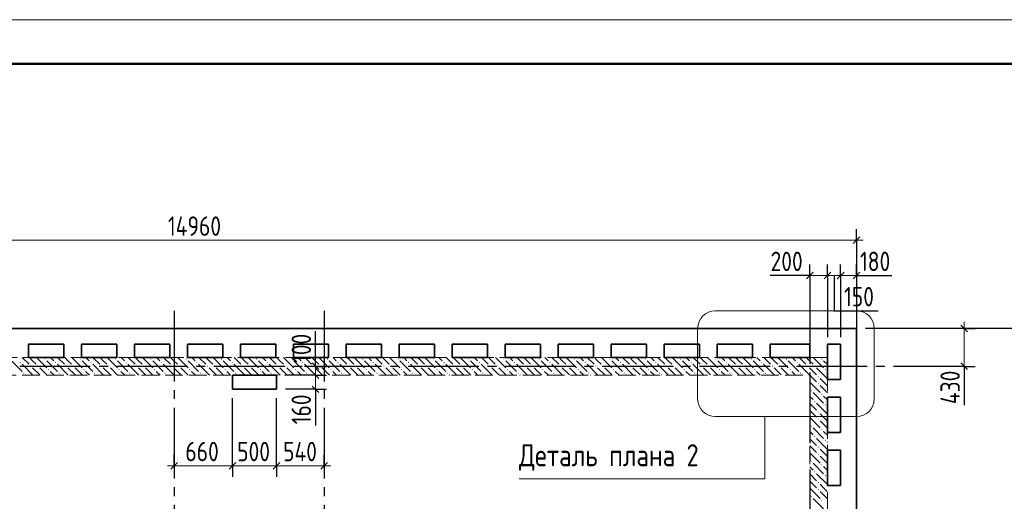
# Model space of a CAD drawing. Header units: millimetres. Extents: x 0 to 31317, y 0 to 42000.
# Tile 15 of 16: x 12874 to 24028, y 36540 to 42000. Entities that reach past the tile are written whole.
import ezdxf

# ---------------------------------------------------------------- set-up
doc = ezdxf.new("R2010")
doc.units = ezdxf.units.MM
doc.linetypes.add('______2', pattern=[270, 200, -70])
doc.linetypes.add('______5', pattern=[1100, 800, -100, 100, -100])
for name, color, linetype, lineweight in [('Standard', 7, 'Continuous', 25), ('Оси', 40, '______5', 18), ('Примечания', 7, 'Continuous', 25), ('Размерная выноска', 7, 'Continuous', 13)]:
    doc.layers.add(name, color=color, linetype=linetype, lineweight=lineweight)
doc.layers.add('ЖБ Перекрытие верхний уровень', color=7, linetype='Continuous', lineweight=25, true_color=0xe0e0ff)
doc.layers.add('ЖБ Стена верхний уровень', color=7, linetype='Continuous', lineweight=25, true_color=0x006e00)
doc.styles.add('GOST 2.304-81', font='txt')

msp = doc.modelspace()

# ---------------------------------------------------------------- hatches: boundary and pattern name
at = {"layer": 'ЖБ Стена верхний уровень', "linetype": 'Continuous', "lineweight": 18, "transparency": 33554687}
for points in [[(13154, 38153), (13161, 38160), (13167, 38153), (13161, 38147)], [(13554, 38153), (13561, 38160), (13567, 38153), (13561, 38147)], [(13954, 38153), (13961, 38160), (13967, 38153), (13961, 38147)], [(14354, 38153), (14361, 38160), (14367, 38153), (14361, 38147)], [(14754, 38153), (14761, 38160), (14767, 38153), (14761, 38147)], [(15154, 38153), (15161, 38160), (15167, 38153), (15161, 38147)], [(15554, 38153), (15561, 38160), (15567, 38153), (15561, 38147)], [(15954, 38153), (15961, 38160), (15967, 38153), (15961, 38147)], [(16354, 38153), (16361, 38160), (16367, 38153), (16361, 38147)], [(16754, 38153), (16761, 38160), (16767, 38153), (16761, 38147)], [(17154, 38153), (17161, 38160), (17167, 38153), (17161, 38147)], [(17554, 38153), (17561, 38160), (17567, 38153), (17561, 38147)], [(17954, 38153), (17961, 38160), (17967, 38153), (17961, 38147)], [(18354, 38153), (18361, 38160), (18367, 38153), (18361, 38147)], [(18754, 38153), (18761, 38160), (18767, 38153), (18761, 38147)], [(19154, 38153), (19161, 38160), (19167, 38153), (19161, 38147)], [(19554, 38153), (19561, 38160), (19567, 38153), (19561, 38147)], [(19954, 38153), (19961, 38160), (19967, 38153), (19961, 38147)], [(20354, 38153), (20361, 38160), (20367, 38153), (20361, 38147)], [(20754, 38153), (20761, 38160), (20767, 38153), (20761, 38147)], [(21154, 38153), (21161, 38160), (21167, 38153), (21161, 38147)], [(21554, 38153), (21561, 38160), (21567, 38153), (21561, 38147)], [(21954, 38153), (21961, 38160), (21967, 38153), (21961, 38147)], [(12874, 38113), (12881, 38120), (12887, 38113), (12881, 38107)], [(12994, 38073), (13001, 38080), (13007, 38073), (13001, 38067)], [(13074, 38073), (13081, 38080), (13087, 38073), (13081, 38067)], [(13194, 38033), (13201, 38040), (13207, 38033), (13201, 38027)], [(13274, 38113), (13281, 38120), (13287, 38113), (13281, 38107)], [(13394, 38073), (13401, 38080), (13407, 38073), (13401, 38067)], [(13474, 38073), (13481, 38080), (13487, 38073), (13481, 38067)], [(13594, 38033), (13601, 38040), (13607, 38033), (13601, 38027)], [(13674, 38113), (13681, 38120), (13687, 38113), (13681, 38107)], [(13794, 38073), (13801, 38080), (13807, 38073), (13801, 38067)], [(13874, 38073), (13881, 38080), (13887, 38073), (13881, 38067)], [(13994, 38033), (14001, 38040), (14007, 38033), (14001, 38027)], [(14074, 38113), (14081, 38120), (14087, 38113), (14081, 38107)], [(14194, 38073), (14201, 38080), (14207, 38073), (14201, 38067)], [(14274, 38073), (14281, 38080), (14287, 38073), (14281, 38067)], [(14394, 38033), (14401, 38040), (14407, 38033), (14401, 38027)], [(14474, 38113), (14481, 38120), (14487, 38113), (14481, 38107)], [(14594, 38073), (14601, 38080), (14607, 38073), (14601, 38067)], [(14674, 38073), (14681, 38080), (14687, 38073), (14681, 38067)], [(14794, 38033), (14801, 38040), (14807, 38033), (14801, 38027)], [(14874, 38113), (14881, 38120), (14887, 38113), (14881, 38107)], [(14994, 38073), (15001, 38080), (15007, 38073), (15001, 38067)], [(15074, 38073), (15081, 38080), (15087, 38073), (15081, 38067)], [(15194, 38033), (15201, 38040), (15207, 38033), (15201, 38027)], [(15274, 38113), (15281, 38120), (15287, 38113), (15281, 38107)], [(15394, 38073), (15401, 38080), (15407, 38073), (15401, 38067)], [(15474, 38073), (15481, 38080), (15487, 38073), (15481, 38067)], [(15594, 38033), (15601, 38040), (15607, 38033), (15601, 38027)], [(15674, 38113), (15681, 38120), (15687, 38113), (15681, 38107)], [(15794, 38073), (15801, 38080), (15807, 38073), (15801, 38067)], [(15874, 38073), (15881, 38080), (15887, 38073), (15881, 38067)], [(15994, 38033), (16001, 38040), (16007, 38033), (16001, 38027)], [(16074, 38113), (16081, 38120), (16087, 38113), (16081, 38107)], [(16194, 38073), (16201, 38080), (16207, 38073), (16201, 38067)], [(16274, 38073), (16281, 38080), (16287, 38073), (16281, 38067)], [(16394, 38033), (16401, 38040), (16407, 38033), (16401, 38027)], [(16474, 38113), (16481, 38120), (16487, 38113), (16481, 38107)], [(16594, 38073), (16601, 38080), (16607, 38073), (16601, 38067)], [(16674, 38073), (16681, 38080), (16687, 38073), (16681, 38067)], [(16794, 38033), (16801, 38040), (16807, 38033), (16801, 38027)], [(16874, 38113), (16881, 38120), (16887, 38113), (16881, 38107)], [(16994, 38073), (17001, 38080), (17007, 38073), (17001, 38067)], [(17074, 38073), (17081, 38080), (17087, 38073), (17081, 38067)], [(17194, 38033), (17201, 38040), (17207, 38033), (17201, 38027)], [(17274, 38113), (17281, 38120), (17287, 38113), (17281, 38107)], [(17394, 38073), (17401, 38080), (17407, 38073), (17401, 38067)], [(17474, 38073), (17481, 38080), (17487, 38073), (17481, 38067)], [(17594, 38033), (17601, 38040), (17607, 38033), (17601, 38027)], [(17674, 38113), (17681, 38120), (17687, 38113), (17681, 38107)], [(17794, 38073), (17801, 38080), (17807, 38073), (17801, 38067)], [(17874, 38073), (17881, 38080), (17887, 38073), (17881, 38067)], [(17994, 38033), (18001, 38040), (18007, 38033), (18001, 38027)], [(18074, 38113), (18081, 38120), (18087, 38113), (18081, 38107)], [(18194, 38073), (18201, 38080), (18207, 38073), (18201, 38067)], [(18274, 38073), (18281, 38080), (18287, 38073), (18281, 38067)], [(18394, 38033), (18401, 38040), (18407, 38033), (18401, 38027)], [(18474, 38113), (18481, 38120), (18487, 38113), (18481, 38107)], [(18594, 38073), (18601, 38080), (18607, 38073), (18601, 38067)], [(18674, 38073), (18681, 38080), (18687, 38073), (18681, 38067)], [(18794, 38033), (18801, 38040), (18807, 38033), (18801, 38027)], [(18874, 38113), (18881, 38120), (18887, 38113), (18881, 38107)], [(18994, 38073), (19001, 38080), (19007, 38073), (19001, 38067)], [(19074, 38073), (19081, 38080), (19087, 38073), (19081, 38067)], [(19194, 38033), (19201, 38040), (19207, 38033), (19201, 38027)], [(19274, 38113), (19281, 38120), (19287, 38113), (19281, 38107)], [(19394, 38073), (19401, 38080), (19407, 38073), (19401, 38067)], [(19474, 38073), (19481, 38080), (19487, 38073), (19481, 38067)], [(19594, 38033), (19601, 38040), (19607, 38033), (19601, 38027)], [(19674, 38113), (19681, 38120), (19687, 38113), (19681, 38107)], [(19794, 38073), (19801, 38080), (19807, 38073), (19801, 38067)], [(19874, 38073), (19881, 38080), (19887, 38073), (19881, 38067)], [(19994, 38033), (20001, 38040), (20007, 38033), (20001, 38027)], [(20074, 38113), (20081, 38120), (20087, 38113), (20081, 38107)], [(20194, 38073), (20201, 38080), (20207, 38073), (20201, 38067)], [(20274, 38073), (20281, 38080), (20287, 38073), (20281, 38067)], [(20394, 38033), (20401, 38040), (20407, 38033), (20401, 38027)], [(20474, 38113), (20481, 38120), (20487, 38113), (20481, 38107)], [(20594, 38073), (20601, 38080), (20607, 38073), (20601, 38067)], [(20674, 38073), (20681, 38080), (20687, 38073), (20681, 38067)], [(20794, 38033), (20801, 38040), (20807, 38033), (20801, 38027)], [(20874, 38113), (20881, 38120), (20887, 38113), (20881, 38107)], [(20994, 38073), (21001, 38080), (21007, 38073), (21001, 38067)], [(21074, 38073), (21081, 38080), (21087, 38073), (21081, 38067)], [(21194, 38033), (21201, 38040), (21207, 38033), (21201, 38027)], [(21274, 38113), (21281, 38120), (21287, 38113), (21281, 38107)], [(21394, 38073), (21401, 38080), (21407, 38073), (21401, 38067)], [(21474, 38073), (21481, 38080), (21487, 38073), (21481, 38067)], [(21594, 38033), (21601, 38040), (21607, 38033), (21601, 38027)], [(21674, 38113), (21681, 38120), (21687, 38113), (21681, 38107)], [(21794, 38073), (21801, 38080), (21807, 38073), (21801, 38067)], [(21874, 38073), (21881, 38080), (21887, 38073), (21881, 38067)], [(21994, 38033), (22001, 38040), (22007, 38033), (22001, 38027)], [(12914, 37993), (12921, 38000), (12927, 37993), (12921, 37987)], [(13314, 37993), (13321, 38000), (13327, 37993), (13321, 37987)], [(13714, 37993), (13721, 38000), (13727, 37993), (13721, 37987)], [(14114, 37993), (14121, 38000), (14127, 37993), (14121, 37987)], [(14514, 37993), (14521, 38000), (14527, 37993), (14521, 37987)], [(14914, 37993), (14921, 38000), (14927, 37993), (14921, 37987)], [(15314, 37993), (15321, 38000), (15327, 37993), (15321, 37987)], [(15714, 37993), (15721, 38000), (15727, 37993), (15721, 37987)], [(16114, 37993), (16121, 38000), (16127, 37993), (16121, 37987)], [(16514, 37993), (16521, 38000), (16527, 37993), (16521, 37987)], [(16914, 37993), (16921, 38000), (16927, 37993), (16921, 37987)], [(17314, 37993), (17321, 38000), (17327, 37993), (17321, 37987)], [(17714, 37993), (17721, 38000), (17727, 37993), (17721, 37987)], [(18114, 37993), (18121, 38000), (18127, 37993), (18121, 37987)], [(18514, 37993), (18521, 38000), (18527, 37993), (18521, 37987)], [(18914, 37993), (18921, 38000), (18927, 37993), (18921, 37987)], [(19314, 37993), (19321, 38000), (19327, 37993), (19321, 37987)], [(19714, 37993), (19721, 38000), (19727, 37993), (19721, 37987)], [(20114, 37993), (20121, 38000), (20127, 37993), (20121, 37987)], [(20514, 37993), (20521, 38000), (20527, 37993), (20521, 37987)], [(20914, 37993), (20921, 38000), (20927, 37993), (20921, 37987)], [(21314, 37993), (21321, 38000), (21327, 37993), (21321, 37987)], [(21714, 37993), (21721, 38000), (21727, 37993), (21721, 37987)], [(21914, 37953), (21921, 37960), (21927, 37953), (21921, 37947)], [(21914, 37873), (21921, 37880), (21927, 37873), (21921, 37867)], [(21834, 37793), (21841, 37800), (21847, 37793), (21841, 37787)], [(21954, 37753), (21961, 37760), (21967, 37753), (21961, 37747)], [(21874, 37673), (21881, 37680), (21887, 37673), (21881, 37667)], [(21994, 37633), (22001, 37640), (22007, 37633), (22001, 37627)], [(21914, 37553), (21921, 37560), (21927, 37553), (21921, 37547)], [(21914, 37473), (21921, 37480), (21927, 37473), (21921, 37467)], [(21834, 37393), (21841, 37400), (21847, 37393), (21841, 37387)], [(21874, 37273), (21881, 37280), (21887, 37273), (21881, 37267)], [(21954, 37353), (21961, 37360), (21967, 37353), (21961, 37347)], [(21914, 37153), (21921, 37160), (21927, 37153), (21921, 37147)], [(21994, 37233), (22001, 37240), (22007, 37233), (22001, 37227)], [(21914, 37073), (21921, 37080), (21927, 37073), (21921, 37067)], [(21834, 36993), (21841, 37000), (21847, 36993), (21841, 36987)], [(21954, 36953), (21961, 36960), (21967, 36953), (21961, 36947)], [(21874, 36873), (21881, 36880), (21887, 36873), (21881, 36867)], [(21994, 36833), (22001, 36840), (22007, 36833), (22001, 36827)], [(21914, 36753), (21921, 36760), (21927, 36753), (21921, 36747)], [(21834, 36593), (21841, 36600), (21847, 36593), (21841, 36587)], [(21914, 36673), (21921, 36680), (21927, 36673), (21921, 36667)], [(21954, 36553), (21961, 36560), (21967, 36553), (21961, 36547)]]:
    msp.add_hatch(color=7, dxfattribs=at).paths.add_polyline_path(points, flags=16)

# ---------------------------------------------------------------- linework, layer by layer
at = {"layer": 'Standard', "color": 251, "linetype": 'Continuous', "lineweight": -3, "true_color": 0x656565, "transparency": 33554687}
for p, q in [((22354, 39500), (22354, 39625)), ((22354, 39500), (22354, 39375)), ((22354, 39500), (22354, 38400)), ((21824, 39100), (21824, 39225)), ((22024, 39100), (22024, 39225)), ((22174, 39100), (22174, 39225)), ((22354, 39100), (22354, 39225)), ((21824, 39100), (21824, 38975)), ((21824, 39100), (21824, 39100)), ((22024, 39100), (22024, 38975)), ((22174, 39100), (22174, 38975)), ((22354, 39100), (22354, 38975)), ((22354, 39100), (22354, 39002)), ((22354, 38717), (22354, 38400)), ((27374, 38500), (22454, 38500)), ((23574, 38500), (22454, 38500)), ((23574, 38500), (23449, 38500)), ((23574, 38500), (23699, 38500)), ((16224, 38070), (16099, 38070)), ((16224, 38070), (16349, 38070)), ((16224, 38070), (16224, 38070)), ((23574, 38070), (23449, 38070)), ((23574, 38070), (23699, 38070)), ((23574, 38070), (23574, 38070)), ((16224, 37970), (16099, 37970)), ((16224, 37970), (16349, 37970)), ((16224, 37810), (16099, 37810)), ((16224, 37810), (16349, 37810)), ((14624, 36944), (14624, 37069)), ((15284, 36944), (15284, 37069)), ((15784, 36944), (15784, 37069)), ((16324, 36944), (16324, 37069)), ((14624, 36944), (14624, 36819)), ((14624, 36944), (14624, 36944)), ((15284, 36944), (15284, 36819)), ((15784, 36944), (15784, 36819)), ((16324, 36944), (16324, 36819)), ((16324, 36944), (16324, 36944))]:
    msp.add_line(p, q, dxfattribs=at)
at = {"layer": 'Standard', "color": 7, "linetype": 'Continuous', "lineweight": 13, "transparency": 33554687}
for p, q in [((22354, 39500), (7394, 39500)), ((22354, 39500), (22429, 39500)), ((21824, 39100), (21749, 39100)), ((21824, 39100), (22024, 39100)), ((22024, 39100), (22174, 39100)), ((22174, 39100), (22354, 39100)), ((22354, 39100), (22429, 39100)), ((23574, 38500), (23574, 38575)), ((23574, 38500), (23574, 38070)), ((16224, 38070), (16224, 38145)), ((23574, 38070), (23574, 37995)), ((16224, 37970), (16224, 37810)), ((16224, 37810), (16224, 37735)), ((14624, 36944), (14549, 36944)), ((14624, 36944), (15284, 36944)), ((15284, 36944), (15784, 36944)), ((15784, 36944), (16324, 36944)), ((16324, 36944), (16399, 36944))]:
    msp.add_line(p, q, dxfattribs=at)
at = {"layer": 'Standard', "color": 7, "linetype": 'Continuous', "lineweight": 25, "transparency": 33554687}
for p, q in [((22392, 39538), (22316, 39462)), ((21786, 39062), (21861, 39138)), ((21986, 39062), (22061, 39138)), ((22136, 39062), (22212, 39138)), ((22316, 39062), (22392, 39138)), ((23536, 38538), (23612, 38462)), ((16187, 38108), (16262, 38033)), ((23536, 38108), (23612, 38033)), ((16187, 38008), (16262, 37933)), ((16187, 37847), (16262, 37772)), ((14586, 36906), (14661, 36981)), ((15246, 36906), (15321, 36981)), ((15746, 36906), (15821, 36981)), ((16286, 36906), (16361, 36981))]:
    msp.add_line(p, q, dxfattribs=at)
at = {"layer": 'Standard', "color": 7, "linetype": 'Continuous', "lineweight": 13, "transparency": 33554687}
msp.add_lwpolyline([(0, 0), (29700, 0), (29700, 42000), (0, 42000), (0, 0)], close=True, dxfattribs=at)
at = {"layer": 'Standard', "color": 7, "linetype": 'Continuous', "lineweight": 50, "transparency": 33554687}
msp.add_lwpolyline([(2000, 41500), (29200, 41500), (29200, 500), (2000, 500), (2000, 41500)], close=True, dxfattribs=at)
at = {"layer": 'Standard', "color": 251, "linetype": 'Continuous', "lineweight": -3, "true_color": 0x656565, "transparency": 33554687}
for points in [[(22024, 39100), (22024, 38791), (22024, 38791), (22024, 38400)], [(22174, 39100), (22174, 38719), (22174, 38719), (22174, 38400)], [(16224, 37970), (16207, 37970), (16207, 37970), (15884, 37970)], [(15284, 36944), (15284, 36961), (15284, 36961), (15284, 36961), (15284, 36961), (15284, 37151), (15284, 37151), (15284, 37710)], [(15784, 36944), (15784, 36961), (15784, 36961), (15784, 37320), (15784, 37320), (15784, 37710)], [(16224, 37810), (16207, 37810), (16207, 37810), (15884, 37810)]]:
    msp.add_lwpolyline(points, dxfattribs=at)
at = {"layer": 'Standard', "color": 7, "linetype": 'Continuous', "lineweight": 13, "transparency": 33554687}
msp.add_lwpolyline([(16224, 38070), (16224, 38009), (16224, 38009), (16224, 37970)], dxfattribs=at)
at = {"layer": 'ЖБ Перекрытие верхний уровень', "color": 7, "linetype": 'Continuous', "lineweight": 35, "transparency": 33554687}
for p, q in [((22354, 38500), (7394, 38500)), ((22354, 31890), (22354, 38500)), ((12974, 38320), (13374, 38320)), ((12974, 38170), (12974, 38320)), ((13374, 38320), (13374, 38170)), ((13574, 38170), (13574, 38320)), ((13574, 38320), (13974, 38320)), ((13974, 38320), (13974, 38170)), ((14174, 38320), (14574, 38320)), ((14174, 38170), (14174, 38320)), ((14574, 38320), (14574, 38170)), ((14774, 38170), (14774, 38320)), ((14774, 38320), (15174, 38320)), ((15174, 38320), (15174, 38170)), ((15374, 38320), (15774, 38320)), ((15374, 38170), (15374, 38320)), ((15774, 38320), (15774, 38170)), ((15974, 38170), (15974, 38320)), ((15974, 38320), (16374, 38320)), ((16374, 38320), (16374, 38170)), ((16574, 38320), (16974, 38320)), ((16574, 38170), (16574, 38320)), ((16974, 38320), (16974, 38170)), ((17174, 38170), (17174, 38320)), ((17174, 38320), (17574, 38320)), ((17574, 38320), (17574, 38170)), ((17774, 38320), (18174, 38320)), ((17774, 38170), (17774, 38320)), ((18174, 38320), (18174, 38170)), ((18374, 38170), (18374, 38320)), ((18374, 38320), (18774, 38320)), ((18774, 38320), (18774, 38170)), ((18974, 38320), (19374, 38320)), ((18974, 38170), (18974, 38320)), ((19374, 38320), (19374, 38170)), ((19574, 38170), (19574, 38320)), ((19574, 38320), (19974, 38320)), ((19974, 38320), (19974, 38170)), ((20174, 38320), (20574, 38320)), ((20174, 38170), (20174, 38320)), ((20574, 38320), (20574, 38170)), ((20774, 38170), (20774, 38320)), ((20774, 38320), (21174, 38320)), ((21174, 38320), (21174, 38170)), ((21374, 38320), (21824, 38320)), ((21374, 38170), (21374, 38320)), ((21824, 38320), (21824, 38170)), ((22024, 38170), (22024, 38320)), ((22024, 38320), (22174, 38320)), ((22174, 38320), (22174, 37920)), ((13374, 38170), (12974, 38170)), ((13974, 38170), (13574, 38170)), ((14574, 38170), (14174, 38170)), ((15174, 38170), (14774, 38170)), ((15774, 38170), (15374, 38170)), ((16374, 38170), (15974, 38170)), ((16974, 38170), (16574, 38170)), ((17574, 38170), (17174, 38170)), ((18174, 38170), (17774, 38170)), ((18774, 38170), (18374, 38170)), ((19374, 38170), (18974, 38170)), ((19974, 38170), (19574, 38170)), ((20574, 38170), (20174, 38170)), ((21174, 38170), (20774, 38170)), ((21824, 38170), (21374, 38170)), ((22024, 37920), (22024, 38170)), ((15784, 37970), (15284, 37970)), ((15284, 37970), (15284, 37810)), ((15784, 37810), (15784, 37970)), ((22174, 37920), (22024, 37920)), ((15284, 37810), (15784, 37810)), ((22024, 37320), (22024, 37720)), ((22024, 37720), (22174, 37720)), ((22174, 37720), (22174, 37320)), ((22174, 37320), (22024, 37320)), ((22024, 37120), (22174, 37120)), ((22024, 36720), (22024, 37120)), ((22174, 37120), (22174, 36720)), ((22174, 36720), (22024, 36720))]:
    msp.add_line(p, q, dxfattribs=at)
at = {"layer": 'ЖБ Стена верхний уровень', "color": 251, "linetype": '______2', "lineweight": 13, "true_color": 0x656565, "transparency": 33554687}
for p, q in [((22024, 38170), (9124, 38170)), ((22024, 37970), (22024, 38170)), ((9124, 37970), (21824, 37970)), ((21824, 37970), (21824, 31560)), ((22024, 31580), (22024, 37970))]:
    msp.add_line(p, q, dxfattribs=at)
at = {"layer": 'ЖБ Стена верхний уровень', "color": 9, "linetype": 'Continuous', "lineweight": 18, "true_color": 0xc7c7c7, "transparency": 33554687}
for p, q in [((12904, 38170), (12981, 38093)), ((13021, 38133), (12984, 38170)), ((13064, 38170), (13181, 38053)), ((13224, 38170), (13261, 38133)), ((13304, 38170), (13381, 38093)), ((13421, 38133), (13384, 38170)), ((13464, 38170), (13581, 38053)), ((13624, 38170), (13661, 38133)), ((13704, 38170), (13781, 38093)), ((13821, 38133), (13784, 38170)), ((13864, 38170), (13981, 38053)), ((14024, 38170), (14061, 38133)), ((14104, 38170), (14181, 38093)), ((14221, 38133), (14184, 38170)), ((14264, 38170), (14381, 38053)), ((14424, 38170), (14461, 38133)), ((14504, 38170), (14581, 38093)), ((14621, 38133), (14584, 38170)), ((14664, 38170), (14781, 38053)), ((14824, 38170), (14861, 38133)), ((14904, 38170), (14981, 38093)), ((15021, 38133), (14984, 38170)), ((15064, 38170), (15181, 38053)), ((15224, 38170), (15261, 38133)), ((15304, 38170), (15381, 38093)), ((15421, 38133), (15384, 38170)), ((15464, 38170), (15581, 38053)), ((15624, 38170), (15661, 38133)), ((15704, 38170), (15781, 38093)), ((15821, 38133), (15784, 38170)), ((15864, 38170), (15981, 38053)), ((16024, 38170), (16061, 38133)), ((16104, 38170), (16181, 38093)), ((16221, 38133), (16184, 38170)), ((16264, 38170), (16381, 38053)), ((16424, 38170), (16461, 38133)), ((16504, 38170), (16581, 38093)), ((16621, 38133), (16584, 38170)), ((16664, 38170), (16781, 38053)), ((16824, 38170), (16861, 38133)), ((16904, 38170), (16981, 38093)), ((17021, 38133), (16984, 38170)), ((17064, 38170), (17181, 38053)), ((17224, 38170), (17261, 38133)), ((17304, 38170), (17381, 38093)), ((17421, 38133), (17384, 38170)), ((17464, 38170), (17581, 38053)), ((17624, 38170), (17661, 38133)), ((17704, 38170), (17781, 38093)), ((17821, 38133), (17784, 38170)), ((17864, 38170), (17981, 38053)), ((18024, 38170), (18061, 38133)), ((18104, 38170), (18181, 38093)), ((18221, 38133), (18184, 38170)), ((18264, 38170), (18381, 38053)), ((18424, 38170), (18461, 38133)), ((18504, 38170), (18581, 38093)), ((18621, 38133), (18584, 38170)), ((18664, 38170), (18781, 38053)), ((18824, 38170), (18861, 38133)), ((18904, 38170), (18981, 38093)), ((19021, 38133), (18984, 38170)), ((19064, 38170), (19181, 38053)), ((19224, 38170), (19261, 38133)), ((19304, 38170), (19381, 38093)), ((19421, 38133), (19384, 38170)), ((19464, 38170), (19581, 38053)), ((19624, 38170), (19661, 38133)), ((19704, 38170), (19781, 38093)), ((19821, 38133), (19784, 38170)), ((19864, 38170), (19981, 38053)), ((20024, 38170), (20061, 38133)), ((20104, 38170), (20181, 38093)), ((20221, 38133), (20184, 38170)), ((20264, 38170), (20381, 38053)), ((20424, 38170), (20461, 38133)), ((20504, 38170), (20581, 38093)), ((20621, 38133), (20584, 38170)), ((20664, 38170), (20781, 38053)), ((20824, 38170), (20861, 38133)), ((20904, 38170), (20981, 38093)), ((21021, 38133), (20984, 38170)), ((21064, 38170), (21181, 38053)), ((21224, 38170), (21261, 38133)), ((21304, 38170), (21381, 38093)), ((21421, 38133), (21384, 38170)), ((21464, 38170), (21581, 38053)), ((21624, 38170), (21661, 38133)), ((21704, 38170), (21781, 38093)), ((21821, 38133), (21784, 38170)), ((21864, 38170), (21981, 38053)), ((12781, 38133), (12901, 38013)), ((13021, 37973), (12901, 38093)), ((13061, 38093), (13021, 38133)), ((13021, 38053), (13101, 37973)), ((13101, 38053), (13184, 37970)), ((13181, 38133), (13301, 38013)), ((13421, 37973), (13301, 38093)), ((13461, 38093), (13421, 38133)), ((13421, 38053), (13501, 37973)), ((13501, 38053), (13584, 37970)), ((13581, 38133), (13701, 38013)), ((13821, 37973), (13701, 38093)), ((13861, 38093), (13821, 38133)), ((13821, 38053), (13901, 37973)), ((13901, 38053), (13984, 37970)), ((13981, 38133), (14101, 38013)), ((14221, 37973), (14101, 38093)), ((14261, 38093), (14221, 38133)), ((14221, 38053), (14301, 37973)), ((14301, 38053), (14384, 37970)), ((14381, 38133), (14501, 38013)), ((14621, 37973), (14501, 38093)), ((14661, 38093), (14621, 38133)), ((14621, 38053), (14701, 37973)), ((14701, 38053), (14784, 37970)), ((14781, 38133), (14901, 38013)), ((15021, 37973), (14901, 38093)), ((15061, 38093), (15021, 38133)), ((15021, 38053), (15101, 37973)), ((15101, 38053), (15184, 37970)), ((15181, 38133), (15301, 38013)), ((15421, 37973), (15301, 38093)), ((15461, 38093), (15421, 38133)), ((15421, 38053), (15501, 37973)), ((15501, 38053), (15584, 37970)), ((15581, 38133), (15701, 38013)), ((15821, 37973), (15701, 38093)), ((15861, 38093), (15821, 38133)), ((15821, 38053), (15901, 37973)), ((15901, 38053), (15984, 37970)), ((15981, 38133), (16101, 38013)), ((16221, 37973), (16101, 38093)), ((16261, 38093), (16221, 38133)), ((16221, 38053), (16301, 37973)), ((16301, 38053), (16384, 37970)), ((16381, 38133), (16501, 38013)), ((16621, 37973), (16501, 38093)), ((16661, 38093), (16621, 38133)), ((16621, 38053), (16701, 37973)), ((16701, 38053), (16784, 37970)), ((16781, 38133), (16901, 38013)), ((17021, 37973), (16901, 38093)), ((17061, 38093), (17021, 38133)), ((17021, 38053), (17101, 37973)), ((17101, 38053), (17184, 37970)), ((17181, 38133), (17301, 38013)), ((17421, 37973), (17301, 38093)), ((17461, 38093), (17421, 38133)), ((17421, 38053), (17501, 37973)), ((17501, 38053), (17584, 37970)), ((17581, 38133), (17701, 38013)), ((17821, 37973), (17701, 38093)), ((17861, 38093), (17821, 38133)), ((17821, 38053), (17901, 37973)), ((17901, 38053), (17984, 37970)), ((17981, 38133), (18101, 38013)), ((18221, 37973), (18101, 38093)), ((18261, 38093), (18221, 38133)), ((18221, 38053), (18301, 37973)), ((18301, 38053), (18384, 37970)), ((18381, 38133), (18501, 38013)), ((18621, 37973), (18501, 38093)), ((18661, 38093), (18621, 38133)), ((18621, 38053), (18701, 37973)), ((18701, 38053), (18784, 37970)), ((18781, 38133), (18901, 38013)), ((19021, 37973), (18901, 38093)), ((19061, 38093), (19021, 38133)), ((19021, 38053), (19101, 37973)), ((19101, 38053), (19184, 37970)), ((19181, 38133), (19301, 38013)), ((19421, 37973), (19301, 38093)), ((19461, 38093), (19421, 38133)), ((19421, 38053), (19501, 37973)), ((19501, 38053), (19584, 37970)), ((19581, 38133), (19701, 38013)), ((19821, 37973), (19701, 38093)), ((19861, 38093), (19821, 38133)), ((19821, 38053), (19901, 37973)), ((19901, 38053), (19984, 37970)), ((19981, 38133), (20101, 38013)), ((20221, 37973), (20101, 38093)), ((20261, 38093), (20221, 38133)), ((20221, 38053), (20301, 37973)), ((20301, 38053), (20384, 37970)), ((20381, 38133), (20501, 38013)), ((20621, 37973), (20501, 38093)), ((20661, 38093), (20621, 38133)), ((20621, 38053), (20701, 37973)), ((20701, 38053), (20784, 37970)), ((20781, 38133), (20901, 38013)), ((21021, 37973), (20901, 38093)), ((21061, 38093), (21021, 38133)), ((21021, 38053), (21101, 37973)), ((21101, 38053), (21184, 37970)), ((21181, 38133), (21301, 38013)), ((21421, 37973), (21301, 38093)), ((21461, 38093), (21421, 38133)), ((21421, 38053), (21501, 37973)), ((21501, 38053), (21584, 37970)), ((21581, 38133), (21701, 38013)), ((21821, 37973), (21701, 38093)), ((21861, 38093), (21821, 38133)), ((21821, 38053), (21901, 37973)), ((21901, 38053), (21984, 37970)), ((21981, 38133), (22024, 38090)), ((12941, 37973), (12944, 37970)), ((13021, 37973), (13024, 37970)), ((13264, 37970), (13221, 38013)), ((13341, 37973), (13344, 37970)), ((13421, 37973), (13424, 37970)), ((13664, 37970), (13621, 38013)), ((13741, 37973), (13744, 37970)), ((13821, 37973), (13824, 37970)), ((14064, 37970), (14021, 38013)), ((14141, 37973), (14144, 37970)), ((14221, 37973), (14224, 37970)), ((14464, 37970), (14421, 38013)), ((14541, 37973), (14544, 37970)), ((14621, 37973), (14624, 37970)), ((14864, 37970), (14821, 38013)), ((14941, 37973), (14944, 37970)), ((15021, 37973), (15024, 37970)), ((15264, 37970), (15221, 38013)), ((15341, 37973), (15344, 37970)), ((15421, 37973), (15424, 37970)), ((15664, 37970), (15621, 38013)), ((15741, 37973), (15744, 37970)), ((15821, 37973), (15824, 37970)), ((16064, 37970), (16021, 38013)), ((16141, 37973), (16144, 37970)), ((16221, 37973), (16224, 37970)), ((16464, 37970), (16421, 38013)), ((16541, 37973), (16544, 37970)), ((16621, 37973), (16624, 37970)), ((16864, 37970), (16821, 38013)), ((16941, 37973), (16944, 37970)), ((17021, 37973), (17024, 37970)), ((17264, 37970), (17221, 38013)), ((17341, 37973), (17344, 37970)), ((17421, 37973), (17424, 37970)), ((17664, 37970), (17621, 38013)), ((17741, 37973), (17744, 37970)), ((17821, 37973), (17824, 37970)), ((18064, 37970), (18021, 38013)), ((18141, 37973), (18144, 37970)), ((18221, 37973), (18224, 37970)), ((18464, 37970), (18421, 38013)), ((18541, 37973), (18544, 37970)), ((18621, 37973), (18624, 37970)), ((18864, 37970), (18821, 38013)), ((18941, 37973), (18944, 37970)), ((19021, 37973), (19024, 37970)), ((19264, 37970), (19221, 38013)), ((19341, 37973), (19344, 37970)), ((19421, 37973), (19424, 37970)), ((19664, 37970), (19621, 38013)), ((19741, 37973), (19744, 37970)), ((19821, 37973), (19824, 37970)), ((20064, 37970), (20021, 38013)), ((20141, 37973), (20144, 37970)), ((20221, 37973), (20224, 37970)), ((20464, 37970), (20421, 38013)), ((20541, 37973), (20544, 37970)), ((20621, 37973), (20624, 37970)), ((20864, 37970), (20821, 38013)), ((20941, 37973), (20944, 37970)), ((21021, 37973), (21024, 37970)), ((21264, 37970), (21221, 38013)), ((21341, 37973), (21344, 37970)), ((21421, 37973), (21424, 37970)), ((21664, 37970), (21621, 38013)), ((21741, 37973), (21744, 37970)), ((21821, 37973), (21824, 37970)), ((21824, 37970), (21901, 37893)), ((21981, 37893), (21941, 37933)), ((21984, 37970), (22021, 37933)), ((22024, 38010), (22021, 38013)), ((21824, 37890), (21941, 37773)), ((21941, 37853), (22024, 37770)), ((22021, 37853), (21981, 37893)), ((21861, 37693), (21824, 37730)), ((21861, 37773), (21981, 37653)), ((21981, 37733), (22024, 37690)), ((21824, 37650), (21901, 37573)), ((21901, 37653), (22021, 37533)), ((22024, 37610), (22021, 37613)), ((21824, 37570), (21901, 37493)), ((21824, 37490), (21941, 37373)), ((21981, 37493), (21941, 37533)), ((22021, 37453), (21981, 37493)), ((21861, 37373), (21981, 37253)), ((21941, 37453), (22024, 37370)), ((21861, 37293), (21824, 37330)), ((21901, 37253), (22021, 37133)), ((21981, 37333), (22024, 37290)), ((21824, 37250), (21901, 37173)), ((21824, 37170), (21901, 37093)), ((22024, 37210), (22021, 37213)), ((21824, 37090), (21941, 36973)), ((21981, 37093), (21941, 37133)), ((21941, 37053), (22024, 36970)), ((22021, 37053), (21981, 37093)), ((21861, 36893), (21824, 36930)), ((21861, 36973), (21981, 36853)), ((21981, 36933), (22024, 36890)), ((21824, 36850), (21901, 36773)), ((21901, 36853), (22021, 36733)), ((22024, 36810), (22021, 36813)), ((21824, 36770), (21901, 36693)), ((21981, 36693), (21941, 36733)), ((21824, 36690), (21941, 36573)), ((21941, 36653), (22024, 36570)), ((22021, 36653), (21981, 36693)), ((21861, 36573), (21981, 36453))]:
    msp.add_line(p, q, dxfattribs=at)
at = {"layer": 'Оси', "color": 8, "linetype": '______5', "lineweight": -3, "transparency": 33554687}
for p, q in [((21824, 39100), (21824, 14930)), ((14624, 38700), (14624, 14930)), ((16324, 38700), (16324, 14930)), ((23574, 38070), (4600, 38070))]:
    msp.add_line(p, q, dxfattribs=at)
at = {"layer": 'Примечания', "color": 7, "linetype": 'Continuous', "lineweight": 13, "transparency": 33554687}
for p, q in [((22354, 38700), (20754, 38700)), ((20554, 38500), (20554, 37700)), ((22554, 37700), (22554, 38500)), ((20754, 37500), (22354, 37500))]:
    msp.add_line(p, q, dxfattribs=at)
msp.add_lwpolyline([(18531, 36795), (21315, 36795), (21315, 37500)], dxfattribs=at)
for centre, start, end in [((20754, 38500), 90, 180), ((22354, 38500), 0, 90), ((20754, 37700), 180, 270), ((22354, 37700), 270, 0)]:
    msp.add_arc(centre, 200, start, end, dxfattribs=at)
at = {"layer": 'Размерная выноска', "color": 7, "linetype": 'Continuous', "lineweight": 25, "transparency": 33554687}
for p, q in [((21824, 39100), (21374, 39100)), ((22354, 39100), (22754, 39100)), ((16224, 38070), (16224, 38470)), ((23574, 38070), (23574, 37630)), ((16224, 37810), (16224, 37400))]:
    msp.add_line(p, q, dxfattribs=at)
msp.add_lwpolyline([(22099, 39100), (22099, 38700), (22599, 38700)], dxfattribs=at)

# ---------------------------------------------------------------- texts
at = {"layer": 'Standard', "color": 7, "linetype": 'Continuous', "lineweight": 25, "transparency": 33554687, "char_height": 220, "attachment_point": 7, "style": 'GOST 2.304-81'}
for s, insert, width in [('14960', (14553, 39550), 766.4), ('200', (21380, 39150), 531.97), ('180', (22392, 39150), 485.07), ('150', (22212, 38750), 469.51), ('660', (14751, 36994), 531.97), ('500', (15338, 36994), 516.39), ('540', (15858, 36994), 516.4)]:
    msp.add_mtext(s, dxfattribs=dict(at, insert=insert, width=width))
at = {"layer": 'Standard', "color": 7, "linetype": 'Continuous', "lineweight": 25, "transparency": 33554687, "char_height": 220, "attachment_point": 7, "rotation": 90, "style": 'GOST 2.304-81'}
for s, insert, width in [('100', (16174, 38108), 485.07), ('430', (23524, 37642), 516.39), ('160', (16174, 37413), 485.09)]:
    msp.add_mtext(s, dxfattribs=dict(at, insert=insert, width=width))
at = {"layer": 'Примечания', "color": 7, "linetype": 'Continuous', "lineweight": 25, "transparency": 33554687, "insert": (18531, 36886), "char_height": 250, "width": 2150.14, "attachment_point": 7, "style": 'GOST 2.304-81'}
msp.add_mtext('Деталь\\~плана\\~2', dxfattribs=at)

doc.saveas('drawing.dxf')
